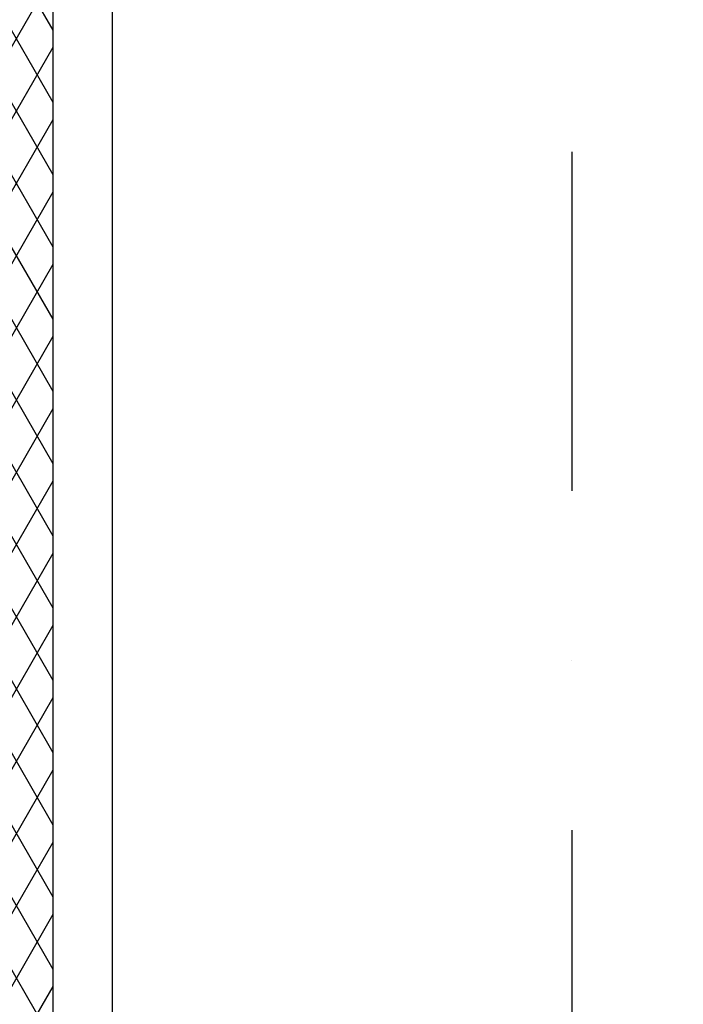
# Model space of a CAD drawing. Header units: millimetres. Extents: x -32221 to 212500, y 31663 to 93766.
# Tile 44 of 256: x 25760 to 27001, y 34462 to 36305. Entities that reach past the tile are written whole.
import ezdxf

# ---------------------------------------------------------------- set-up
doc = ezdxf.new("R2010")
doc.units = ezdxf.units.MM
doc.linetypes.add('DASHDOTX2', pattern=[50.8, 25.4, -12.7, 0, -12.7])
doc.layers.add('osie', color=251, linetype='Continuous')
doc.layers.add('Sciany', color=251, linetype='Continuous')

msp = doc.modelspace()

# ---------------------------------------------------------------- hatches: boundary and pattern name
at = {"layer": 'Sciany', "transparency": 33554687}
h = msp.add_hatch(dxfattribs=at)
h.set_pattern_fill('DIAMONDS', color=256, scale=21.298246, style=0)
h.set_pattern_definition([(60, (11230.126, 27072.76), (-58.56231, 33.81097), []), (120, (11230.126, 27072.76), (-58.56231, -33.81097), [])])
h.paths.add_polyline_path([(25207.296, 62052.787), (16004.646, 62062.25), (16004.646, 61960.019), (25207.19, 61950.599)])
h.paths.add_polyline_path([(27001.174, 59450.093), (26993.104, 62050.95), (26399.997, 62051.56), (26399.89, 61949.228), (26890.873, 61948.719), (26898.583, 59463.521)])
h.paths.add_polyline_path([(25822.508, 47649.75), (25822.508, 50675.258), (25717.502, 50684.438), (25720.277, 47649.62)])
h.paths.add_polyline_path([(26684.877, 47841.043), (26694.389, 47841.033), (26890.873, 47840.829), (26898.583, 45355.632), (27001.174, 45342.204), (26993.104, 47943.061), (26703.598, 47943.33), (26684.888, 47943.347), (26684.922, 47884.562)])
h.paths.add_polyline_path([(15976.788, 33439.499), (25822.508, 33439.499), (25822.508, 36567.368), (25717.502, 36576.548), (25720.277, 33541.73), (15976.878, 33529.807)])

# ---------------------------------------------------------------- linework, layer by layer
at = {"layer": 'osie', "linetype": 'DASHDOTX2', "ltscale": 25}
msp.add_line((26792.525, 62730.045), (26792.525, 33019.002), dxfattribs=at)
at = {"layer": 'Sciany'}
for p, q in [((25822.508, 33439.499), (25822.508, 36567.368)), ((25933.259, 33328.748), (25933.259, 36557.685))]:
    msp.add_line(p, q, dxfattribs=at)

doc.saveas('drawing.dxf')
